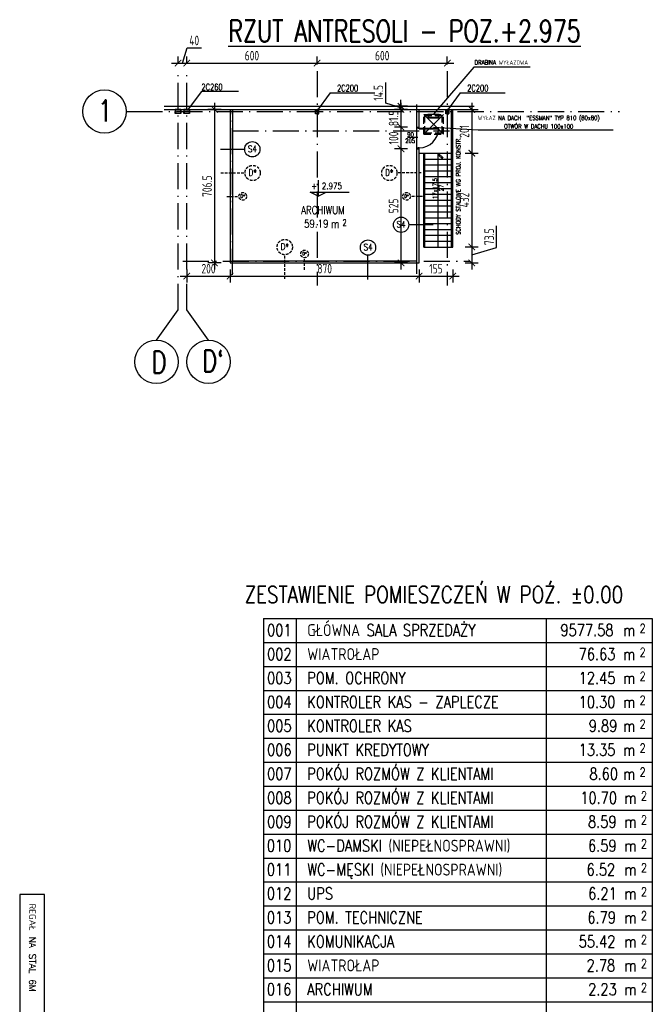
# Model space of a CAD drawing. Extents: x 153948 to 285449, y -89387 to -60195.
# Tile 90 of 101: x 263936 to 266850, y -77018 to -72484. Entities that reach past the tile are written whole.
import ezdxf
from ezdxf.enums import TextEntityAlignment as Align

# ---------------------------------------------------------------- set-up
doc = ezdxf.new("R2010")
doc.units = 0
doc.header["$LTSCALE"] = 100
doc.header["$MEASUREMENT"] = 0
doc.header["$PDMODE"] = 1
for name, pattern in [('ACAD_ISO10W100', [18.5, 12, -3, 0.5, -3]), ('DASHED2', [0.375, 0.25, -0.125]), ('HIDDEN2', [4.7625, 3.175, -1.5875])]:
    doc.linetypes.add(name, pattern=pattern)
doc.layers.get('0').update_dxf_attribs({"linetype": 'CONTINUOUS'})
doc.layers.get('DEFPOINTS').update_dxf_attribs({"linetype": 'CONTINUOUS'})
for name, color, linetype in [('1', 2, 'CONTINUOUS'), ('A-BUD-OP', 3, 'CONTINUOUS'), ('ALUMINIUM', 5, 'CONTINUOUS'), ('DRZWI', 5, 'CONTINUOUS'), ('K-STA', 2, 'CONTINUOUS'), ('OGRODZENIE', 2, 'FENCELINE1'), ('OPIS-POM', 2, 'CONTINUOUS'), ('OSIE', 8, 'ACAD_ISO10W100'), ('PANELE', 3, 'CONTINUOUS'), ('R-----OP', 2, 'CONTINUOUS'), ('R450', 1, 'CONTINUOUS'), ('SCHODY', 2, 'CONTINUOUS'), ('SCIANY-GK', 11, 'CONTINUOUS'), ('TEXT', 11, 'CONTINUOUS'), ('TEXT1', 2, 'CONTINUOUS'), ('WIDOK', 11, 'CONTINUOUS'), ('WYBURZENIA', 9, 'DASHED2'), ('WYBURZENIA50', 9, 'DASHED2'), ('WYMIARY', 1, 'CONTINUOUS')]:
    doc.layers.add(name, color=color, linetype=linetype)
doc.styles.add('DYBY-NORMALNY-0-8-N', font='ROMANS.SHX', dxfattribs={"width": 0.8})
doc.styles.get("Standard").update_dxf_attribs({"font": 'txt.shx'})
doc.styles.add('STYLE2', font='isocp.shx', dxfattribs={"width": 0.8})
doc.styles.add('TXT3', font='SIMPLEX.SHX', dxfattribs={"width": 0.75, "height": 40})
doc.linetypes.add('FENCELINE1', pattern='A,0.25,-0.1,[133,ltypeshp.shx,S=0.1,R=0,X=-0.1,Y=0],-0.1,1', length=1.45)
doc.dimstyles.new('KRESKI_100', dxfattribs={"dimscale": 20, "dimtxt": 2.2, "dimasz": 1.5, "dimexe": 1.5, "dimexo": 1.5, "dimgap": 0.6, "dimtad": 1, "dimdec": 1, "dimrnd": 0.5, "dimdsep": 46, "dimtxsty": 'STYLE2', "dimblk1": 'ARCHTICK', "dimblk2": 'ARCHTICK', "dimsah": 1, "dimcen": 2.5, "dimdle": 1.5, "dimclrd": 10, "dimclre": 10, "dimclrt": 15, "dimadec": 0, "dimazin": 0, "dimtfac": 1, "dimtdec": 1, "dimtmove": 1, "dimatfit": 3, "dimldrblk": 'ARCHTICK', "dimfxl": 1.5, "dimfxlon": 1, "dimtolj": 1, "dimtzin": 0, "dimarcsym": 0})

# ---------------------------------------------------------------- blocks, each defined once
blk = doc.blocks.new('D100')
at = {"layer": 'ALUMINIUM'}
for p, q in [((0, 0), (0, -6)), ((0, 0), (5, 0)), ((5, -6), (5, 0)), ((95, 0), (100, 0)), ((95, 0), (95, -6)), ((100, 0), (100, -6)), ((0, -6), (5, -6)), ((93, -6), (93, -95.9)), ((95, -6), (93, -6)), ((95, -6), (95, -96)), ((95, -6), (100, -6))]:
    blk.add_line(p, q, dxfattribs=at)
blk.add_arc((95, -6), 90, 180, 270, dxfattribs=at)
blk = doc.blocks.new('SC260X2')
at = {"layer": '1'}
for points in [[(-13, 9), (-13, 0), (-12.4, 0), (-12.1, 7, -0.401015), (-11.1, 7.9), (11.1, 7.9, -0.401015), (12.1, 7), (12.4, 0), (13, 0), (13, 9)], [(-13, -9), (-13, 0), (-12.4, 0), (-12.1, -7, 0.401015), (-11.1, -7.9), (11.1, -7.9, 0.401015), (12.1, -7), (12.4, 0), (13, 0), (13, -9)]]:
    blk.add_lwpolyline(points, format="xyb", close=True, dxfattribs=at)
blk = doc.blocks.new('SC200X2')
at = {"layer": '1'}
for points in [[(-10, 7.5), (-10, 0), (-9.7, 0, 0.391021), (-9.1, 0.6), (-8.7, 5.6, -0.391021), (-7.6, 6.6), (7.6, 6.6, -0.391021), (8.7, 5.6), (9.1, 0.6, 0.391021), (9.7, 0), (10, 0), (10, 7.5)], [(-10, -7.5), (-10, 0), (-9.7, 0, -0.391021), (-9.1, -0.6), (-8.7, -5.6, 0.391021), (-7.6, -6.6), (7.6, -6.6, 0.391021), (8.7, -5.6), (9.1, -0.6, -0.391021), (9.7, 0), (10, 0), (10, -7.5)]]:
    blk.add_lwpolyline(points, format="xyb", close=True, dxfattribs=at)
blk = doc.blocks.new('_ARCHTICK')
at = {"color": 0, "linetype": 'ByBlock', "const_width": 0.15}
blk.add_lwpolyline([(-0.5, -0.5), (0.5, 0.5)], dxfattribs=at)
blk = doc.blocks.new('*D365')
at = {"layer": 'DEFPOINTS', "color": 0, "ltscale": 0.1, "transparency": 16777216}
for p in [(264665.4, -72712.6), (264705.4, -72683.6), (264705.4, -72712.6)]:
    blk.add_point(p, dxfattribs=at)
at = {"layer": 'WYMIARY', "color": 10, "lineweight": -2, "ltscale": 0.1, "transparency": 16777216}
for p, q in [((264685.4, -72683.6), (264706.4, -72613.6)), ((264706.4, -72613.6), (264772.7, -72613.6)), ((264665.4, -72683.6), (264665.4, -72653.6)), ((264705.4, -72683.6), (264705.4, -72653.6)), ((264635.4, -72683.6), (264735.4, -72683.6))]:
    blk.add_line(p, q, dxfattribs=at)
at = {"layer": 'WYMIARY', "color": 10, "lineweight": -2, "ltscale": 0.1, "transparency": 16777216, "xscale": 30, "yscale": 30, "zscale": 30, "rotation": 180}
blk.add_blockref('_ARCHTICK', (264665.4, -72683.6), dxfattribs=at)
at = {"layer": 'WYMIARY', "color": 10, "lineweight": -2, "ltscale": 0.1, "transparency": 16777216, "xscale": 30, "yscale": 30, "zscale": 30}
blk.add_blockref('_ARCHTICK', (264705.4, -72683.6), dxfattribs=at)
at = {"layer": 'WYMIARY', "color": 15, "ltscale": 0.1, "transparency": 16777216, "insert": (264739.6, -72579.6), "char_height": 44, "attachment_point": 5, "style": 'STYLE2'}
blk.add_mtext('\\A1;40', dxfattribs=at)
blk = doc.blocks.new('*D366')
at = {"layer": 'DEFPOINTS', "color": 0, "ltscale": 0.1, "transparency": 16777216}
for p in [(264705.4, -72712.6), (265305.4, -72683.6), (265305.4, -72720.2)]:
    blk.add_point(p, dxfattribs=at)
at = {"layer": 'WYMIARY', "color": 10, "lineweight": -2, "ltscale": 0.1, "transparency": 16777216}
for p, q in [((264705.4, -72683.6), (264705.4, -72653.6)), ((265305.4, -72690.2), (265305.4, -72653.6)), ((264675.4, -72683.6), (265335.4, -72683.6))]:
    blk.add_line(p, q, dxfattribs=at)
at = {"layer": 'WYMIARY', "color": 10, "lineweight": -2, "ltscale": 0.1, "transparency": 16777216, "xscale": 30, "yscale": 30, "zscale": 30, "rotation": 180}
blk.add_blockref('_ARCHTICK', (264705.4, -72683.6), dxfattribs=at)
at = {"layer": 'WYMIARY', "color": 10, "lineweight": -2, "ltscale": 0.1, "transparency": 16777216, "xscale": 30, "yscale": 30, "zscale": 30}
blk.add_blockref('_ARCHTICK', (265305.4, -72683.6), dxfattribs=at)
at = {"layer": 'WYMIARY', "color": 15, "ltscale": 0.1, "transparency": 16777216, "insert": (265005.4, -72649.6), "char_height": 44, "attachment_point": 5, "style": 'STYLE2'}
blk.add_mtext('\\A1;600', dxfattribs=at)
blk = doc.blocks.new('*D367')
at = {"layer": 'DEFPOINTS', "color": 0, "ltscale": 0.1, "transparency": 16777216}
for p in [(265305.4, -72720.2), (265905.4, -72683.6), (265905.4, -72720.2)]:
    blk.add_point(p, dxfattribs=at)
at = {"layer": 'WYMIARY', "color": 10, "lineweight": -2, "ltscale": 0.1, "transparency": 16777216}
for p, q in [((265305.4, -72690.2), (265305.4, -72653.6)), ((265905.4, -72690.2), (265905.4, -72653.6)), ((265275.4, -72683.6), (265935.4, -72683.6))]:
    blk.add_line(p, q, dxfattribs=at)
at = {"layer": 'WYMIARY', "color": 10, "lineweight": -2, "ltscale": 0.1, "transparency": 16777216, "xscale": 30, "yscale": 30, "zscale": 30, "rotation": 180}
blk.add_blockref('_ARCHTICK', (265305.4, -72683.6), dxfattribs=at)
at = {"layer": 'WYMIARY', "color": 10, "lineweight": -2, "ltscale": 0.1, "transparency": 16777216, "xscale": 30, "yscale": 30, "zscale": 30}
blk.add_blockref('_ARCHTICK', (265905.4, -72683.6), dxfattribs=at)
at = {"layer": 'WYMIARY', "color": 15, "ltscale": 0.1, "transparency": 16777216, "insert": (265605.4, -72649.6), "char_height": 44, "attachment_point": 5, "style": 'STYLE2'}
blk.add_mtext('\\A1;600', dxfattribs=at)
blk = doc.blocks.new('*D368')
at = {"layer": 'DEFPOINTS', "color": 0, "ltscale": 0.1, "transparency": 16777216}
for p in [(265691.9, -72897.2), (265765.4, -72882.7), (265765.4, -72897.2)]:
    blk.add_point(p, dxfattribs=at)
at = {"layer": 'WYMIARY', "color": 10, "lineweight": -2, "ltscale": 0.1, "transparency": 16777216}
for p, q in [((265621.9, -72868.9), (265621.9, -72773.1)), ((265691.9, -72882.7), (265691.9, -72852.7)), ((265691.9, -72889.9), (265621.9, -72868.9)), ((265721.9, -72882.7), (265661.9, -72882.7)), ((265721.9, -72897.2), (265661.9, -72897.2)), ((265691.9, -72882.7), (265691.9, -72897.2)), ((265691.9, -72882.7), (265691.9, -72897.2)), ((265691.9, -72897.2), (265691.9, -72927.2))]:
    blk.add_line(p, q, dxfattribs=at)
at = {"layer": 'WYMIARY', "color": 10, "lineweight": -2, "ltscale": 0.1, "transparency": 16777216, "xscale": 30, "yscale": 30, "zscale": 30}
for p, rotation in [((265691.9, -72882.7), 270), ((265691.9, -72897.2), 90)]:
    blk.add_blockref('_ARCHTICK', p, dxfattribs=dict(at, rotation=rotation))
at = {"layer": 'WYMIARY', "color": 15, "ltscale": 0.1, "transparency": 16777216, "insert": (265587.9, -72821), "char_height": 44, "attachment_point": 5, "rotation": 90, "style": 'STYLE2'}
blk.add_mtext('\\A1;14.5', dxfattribs=at)
blk = doc.blocks.new('*D369')
at = {"layer": 'DEFPOINTS', "color": 0, "ltscale": 0.1, "transparency": 16777216}
for p in [(265765.4, -72897.2), (265691.9, -72978.6), (265765.4, -72978.6)]:
    blk.add_point(p, dxfattribs=at)
at = {"layer": 'WYMIARY', "color": 10, "lineweight": -2, "ltscale": 0.1, "transparency": 16777216}
for p, q in [((265721.9, -72897.2), (265661.9, -72897.2)), ((265691.9, -72867.2), (265691.9, -73008.6)), ((265721.9, -72978.6), (265661.9, -72978.6))]:
    blk.add_line(p, q, dxfattribs=at)
at = {"layer": 'WYMIARY', "color": 10, "lineweight": -2, "ltscale": 0.1, "transparency": 16777216, "xscale": 30, "yscale": 30, "zscale": 30}
for p, rotation in [((265691.9, -72897.2), 90), ((265691.9, -72978.6), 270)]:
    blk.add_blockref('_ARCHTICK', p, dxfattribs=dict(at, rotation=rotation))
at = {"layer": 'WYMIARY', "color": 15, "ltscale": 0.1, "transparency": 16777216, "insert": (265657.9, -72937.9), "char_height": 44, "attachment_point": 5, "rotation": 90, "style": 'STYLE2'}
blk.add_mtext('\\A1;81.5', dxfattribs=at)
blk = doc.blocks.new('*D370')
at = {"layer": 'DEFPOINTS', "color": 0, "ltscale": 0.1, "transparency": 16777216}
for p in [(265765.4, -72978.6), (265691.9, -73078.6), (265765.4, -73078.6)]:
    blk.add_point(p, dxfattribs=at)
at = {"layer": 'WYMIARY', "color": 10, "lineweight": -2, "ltscale": 0.1, "transparency": 16777216}
for p, q in [((265721.9, -72978.6), (265661.9, -72978.6)), ((265691.9, -72948.6), (265691.9, -73108.6)), ((265721.9, -73078.6), (265661.9, -73078.6))]:
    blk.add_line(p, q, dxfattribs=at)
at = {"layer": 'WYMIARY', "color": 10, "lineweight": -2, "ltscale": 0.1, "transparency": 16777216, "xscale": 30, "yscale": 30, "zscale": 30}
for p, rotation in [((265691.9, -72978.6), 90), ((265691.9, -73078.6), 270)]:
    blk.add_blockref('_ARCHTICK', p, dxfattribs=dict(at, rotation=rotation))
at = {"layer": 'WYMIARY', "color": 15, "ltscale": 0.1, "transparency": 16777216, "insert": (265657.9, -73028.6), "char_height": 44, "attachment_point": 5, "rotation": 90, "style": 'STYLE2'}
blk.add_mtext('\\A1;100', dxfattribs=at)
blk = doc.blocks.new('*D371')
at = {"layer": 'DEFPOINTS', "color": 0, "ltscale": 0.1, "transparency": 16777216}
for p in [(265765.4, -73078.6), (265691.9, -73603.7), (265775.4, -73603.7)]:
    blk.add_point(p, dxfattribs=at)
at = {"layer": 'WYMIARY', "color": 10, "lineweight": -2, "ltscale": 0.1, "transparency": 16777216}
for p, q in [((265721.9, -73078.6), (265661.9, -73078.6)), ((265691.9, -73048.6), (265691.9, -73633.7)), ((265721.9, -73603.7), (265661.9, -73603.7))]:
    blk.add_line(p, q, dxfattribs=at)
at = {"layer": 'WYMIARY', "color": 10, "lineweight": -2, "ltscale": 0.1, "transparency": 16777216, "xscale": 30, "yscale": 30, "zscale": 30}
for p, rotation in [((265691.9, -73078.6), 90), ((265691.9, -73603.7), 270)]:
    blk.add_blockref('_ARCHTICK', p, dxfattribs=dict(at, rotation=rotation))
at = {"layer": 'WYMIARY', "color": 15, "ltscale": 0.1, "transparency": 16777216, "insert": (265657.9, -73341.1), "char_height": 44, "attachment_point": 5, "rotation": 90, "style": 'STYLE2'}
blk.add_mtext('\\A1;525', dxfattribs=at)
blk = doc.blocks.new('*D372')
at = {"layer": 'DEFPOINTS', "color": 0, "ltscale": 0.1, "transparency": 16777216}
for p in [(264705.4, -73596.2), (264905.4, -73603.7), (264905.4, -73664.3)]:
    blk.add_point(p, dxfattribs=at)
at = {"layer": 'WYMIARY', "color": 10, "lineweight": -2, "ltscale": 0.1, "transparency": 16777216}
for p, q in [((264675.4, -73664.3), (264935.4, -73664.3)), ((264705.4, -73634.3), (264705.4, -73694.3)), ((264905.4, -73634.3), (264905.4, -73694.3))]:
    blk.add_line(p, q, dxfattribs=at)
at = {"layer": 'WYMIARY', "color": 10, "lineweight": -2, "ltscale": 0.1, "transparency": 16777216, "xscale": 30, "yscale": 30, "zscale": 30, "rotation": 180}
blk.add_blockref('_ARCHTICK', (264705.4, -73664.3), dxfattribs=at)
at = {"layer": 'WYMIARY', "color": 10, "lineweight": -2, "ltscale": 0.1, "transparency": 16777216, "xscale": 30, "yscale": 30, "zscale": 30}
blk.add_blockref('_ARCHTICK', (264905.4, -73664.3), dxfattribs=at)
at = {"layer": 'WYMIARY', "color": 15, "ltscale": 0.1, "transparency": 16777216, "insert": (264805.4, -73630.3), "char_height": 44, "attachment_point": 5, "style": 'STYLE2'}
blk.add_mtext('\\A1;200', dxfattribs=at)
blk = doc.blocks.new('*D373')
at = {"layer": 'DEFPOINTS', "color": 0, "ltscale": 0.1, "transparency": 16777216}
for p in [(264905.4, -73603.7), (265775.4, -73603.7), (265775.4, -73664.3)]:
    blk.add_point(p, dxfattribs=at)
at = {"layer": 'WYMIARY', "color": 10, "lineweight": -2, "ltscale": 0.1, "transparency": 16777216}
for p, q in [((264875.4, -73664.3), (265805.4, -73664.3)), ((264905.4, -73634.3), (264905.4, -73694.3)), ((265775.4, -73634.3), (265775.4, -73694.3))]:
    blk.add_line(p, q, dxfattribs=at)
at = {"layer": 'WYMIARY', "color": 10, "lineweight": -2, "ltscale": 0.1, "transparency": 16777216, "xscale": 30, "yscale": 30, "zscale": 30, "rotation": 180}
blk.add_blockref('_ARCHTICK', (264905.4, -73664.3), dxfattribs=at)
at = {"layer": 'WYMIARY', "color": 10, "lineweight": -2, "ltscale": 0.1, "transparency": 16777216, "xscale": 30, "yscale": 30, "zscale": 30}
blk.add_blockref('_ARCHTICK', (265775.4, -73664.3), dxfattribs=at)
at = {"layer": 'WYMIARY', "color": 15, "ltscale": 0.1, "transparency": 16777216, "insert": (265340.4, -73630.3), "char_height": 44, "attachment_point": 5, "style": 'STYLE2'}
blk.add_mtext('\\A1;870', dxfattribs=at)
blk = doc.blocks.new('*D374')
at = {"layer": 'DEFPOINTS', "color": 0, "ltscale": 0.1, "transparency": 16777216}
for p in [(265930.4, -73530.6), (265775.4, -73603.7), (265930.4, -73664.3)]:
    blk.add_point(p, dxfattribs=at)
at = {"layer": 'WYMIARY', "color": 10, "lineweight": -2, "ltscale": 0.1, "transparency": 16777216}
for p, q in [((265745.4, -73664.3), (265960.4, -73664.3)), ((265775.4, -73634.3), (265775.4, -73694.3)), ((265930.4, -73634.3), (265930.4, -73694.3))]:
    blk.add_line(p, q, dxfattribs=at)
at = {"layer": 'WYMIARY', "color": 10, "lineweight": -2, "ltscale": 0.1, "transparency": 16777216, "xscale": 30, "yscale": 30, "zscale": 30, "rotation": 180}
blk.add_blockref('_ARCHTICK', (265775.4, -73664.3), dxfattribs=at)
at = {"layer": 'WYMIARY', "color": 10, "lineweight": -2, "ltscale": 0.1, "transparency": 16777216, "xscale": 30, "yscale": 30, "zscale": 30}
blk.add_blockref('_ARCHTICK', (265930.4, -73664.3), dxfattribs=at)
at = {"layer": 'WYMIARY', "color": 15, "ltscale": 0.1, "transparency": 16777216, "insert": (265852.9, -73630.3), "char_height": 44, "attachment_point": 5, "style": 'STYLE2'}
blk.add_mtext('\\A1;155', dxfattribs=at)
blk = doc.blocks.new('*D375')
at = {"layer": 'DEFPOINTS', "color": 0, "ltscale": 0.1, "transparency": 16777216}
for p in [(265930.4, -73098.2), (265930.4, -73530.2), (266018.2, -73530.2)]:
    blk.add_point(p, dxfattribs=at)
at = {"layer": 'WYMIARY', "color": 10, "lineweight": -2, "ltscale": 0.1, "transparency": 16777216}
for p, q in [((266018.2, -73068.2), (266018.2, -73560.2)), ((265988.2, -73098.2), (266048.2, -73098.2)), ((265988.2, -73530.2), (266048.2, -73530.2))]:
    blk.add_line(p, q, dxfattribs=at)
at = {"layer": 'WYMIARY', "color": 10, "lineweight": -2, "ltscale": 0.1, "transparency": 16777216, "xscale": 30, "yscale": 30, "zscale": 30}
for p, rotation in [((266018.2, -73098.2), 90), ((266018.2, -73530.2), 270)]:
    blk.add_blockref('_ARCHTICK', p, dxfattribs=dict(at, rotation=rotation))
at = {"layer": 'WYMIARY', "color": 15, "ltscale": 0.1, "transparency": 16777216, "insert": (265984.1, -73314.2), "char_height": 44, "attachment_point": 5, "rotation": 90, "style": 'STYLE2'}
blk.add_mtext('\\A1;432', dxfattribs=at)
blk = doc.blocks.new('*D376')
at = {"layer": 'DEFPOINTS', "color": 0, "ltscale": 0.1, "transparency": 16777216}
for p in [(265930.4, -72897.2), (265930.4, -73098.2), (266018.2, -73098.2)]:
    blk.add_point(p, dxfattribs=at)
at = {"layer": 'WYMIARY', "color": 10, "lineweight": -2, "ltscale": 0.1, "transparency": 16777216}
for p, q in [((265988.2, -72897.2), (266048.2, -72897.2)), ((266018.2, -72867.2), (266018.2, -73128.2)), ((265988.2, -73098.2), (266048.2, -73098.2))]:
    blk.add_line(p, q, dxfattribs=at)
at = {"layer": 'WYMIARY', "color": 10, "lineweight": -2, "ltscale": 0.1, "transparency": 16777216, "xscale": 30, "yscale": 30, "zscale": 30}
for p, rotation in [((266018.2, -72897.2), 90), ((266018.2, -73098.2), 270)]:
    blk.add_blockref('_ARCHTICK', p, dxfattribs=dict(at, rotation=rotation))
at = {"layer": 'WYMIARY', "color": 15, "ltscale": 0.1, "transparency": 16777216, "insert": (265984.1, -72997.7), "char_height": 44, "attachment_point": 5, "rotation": 90, "style": 'STYLE2'}
blk.add_mtext('\\A1;201', dxfattribs=at)
blk = doc.blocks.new('*D377')
at = {"layer": 'DEFPOINTS', "color": 0, "ltscale": 0.1, "transparency": 16777216}
for p in [(265930.4, -73530.2), (265775.4, -73603.7), (266018.2, -73603.7)]:
    blk.add_point(p, dxfattribs=at)
at = {"layer": 'WYMIARY', "color": 10, "lineweight": -2, "ltscale": 0.1, "transparency": 16777216}
for p, q in [((266132.2, -73532.7), (266132.2, -73433.3)), ((265988.2, -73530.2), (266048.2, -73530.2)), ((266018.2, -73500.2), (266018.2, -73633.7)), ((266018.2, -73566.9), (266132.2, -73532.7)), ((265988.2, -73603.7), (266048.2, -73603.7))]:
    blk.add_line(p, q, dxfattribs=at)
at = {"layer": 'WYMIARY', "color": 10, "lineweight": -2, "ltscale": 0.1, "transparency": 16777216, "xscale": 30, "yscale": 30, "zscale": 30}
for p, rotation in [((266018.2, -73530.2), 90), ((266018.2, -73603.7), 270)]:
    blk.add_blockref('_ARCHTICK', p, dxfattribs=dict(at, rotation=rotation))
at = {"layer": 'WYMIARY', "color": 15, "ltscale": 0.1, "transparency": 16777216, "insert": (266098.2, -73483), "char_height": 44, "attachment_point": 5, "rotation": 90, "style": 'STYLE2'}
blk.add_mtext('\\A1;73.5', dxfattribs=at)
blk = doc.blocks.new('*D378')
at = {"layer": 'DEFPOINTS', "color": 0, "ltscale": 0.1, "transparency": 16777216}
for p in [(264905.4, -72897.2), (264833, -73603.7), (264905.4, -73603.7)]:
    blk.add_point(p, dxfattribs=at)
at = {"layer": 'WYMIARY', "color": 10, "lineweight": -2, "ltscale": 0.1, "transparency": 16777216}
for p, q in [((264863, -72897.2), (264803, -72897.2)), ((264833, -72867.2), (264833, -73633.7)), ((264863, -73603.7), (264803, -73603.7))]:
    blk.add_line(p, q, dxfattribs=at)
at = {"layer": 'WYMIARY', "color": 10, "lineweight": -2, "ltscale": 0.1, "transparency": 16777216, "xscale": 30, "yscale": 30, "zscale": 30}
for p, rotation in [((264833, -72897.2), 90), ((264833, -73603.7), 270)]:
    blk.add_blockref('_ARCHTICK', p, dxfattribs=dict(at, rotation=rotation))
at = {"layer": 'WYMIARY', "color": 15, "ltscale": 0.1, "transparency": 16777216, "insert": (264799, -73250.4), "char_height": 44, "attachment_point": 5, "rotation": 90, "style": 'STYLE2'}
blk.add_mtext('\\A1;706.5', dxfattribs=at)

msp = doc.modelspace()

# ---------------------------------------------------------------- linework, layer by layer
at = {"layer": 'A-BUD-OP'}
for p, q in [((265310.47, -73222.68), (265310.47, -73296.74)), ((265310.47, -73296.74), (265273.42, -73277.42)), ((265273.42, -73277.42), (265453.79, -73277.42)), ((265310.47, -73296.74), (265347.52, -73277.42))]:
    msp.add_line(p, q, dxfattribs=at)
at = {"layer": 'K-STA'}
for p, q in [((265816.28, -72918.65), (265816.28, -72935.61)), ((265816.28, -72918.65), (265867.21, -72918.65)), ((265816.28, -72935.61), (265867.21, -72935.61)), ((265819.28, -72918.65), (265819.28, -72932.61)), ((265819.28, -72932.61), (265864.21, -72932.61)), ((265864.21, -72932.61), (265864.21, -72918.65)), ((265867.21, -72935.61), (265867.21, -72918.65))]:
    msp.add_line(p, q, dxfattribs=at)
at = {"layer": 'OGRODZENIE', "ltscale": 0.5}
for p, q in [((264915.44, -72897.16), (264915.44, -73593.66)), ((265765.44, -72978.55), (265765.44, -72897.16)), ((265765.44, -73593.66), (265765.44, -73078.6)), ((264915.44, -73593.66), (265765.44, -73593.66))]:
    msp.add_line(p, q, dxfattribs=at)
at = {"layer": 'OPIS-POM'}
for p, q in [((265058.79, -75241.2), (265058.79, -75351.46)), ((265058.79, -75241.2), (266849.66, -75241.2)), ((265208.5, -75241.2), (265208.5, -75351.46)), ((266361.04, -75241.2), (266361.04, -75351.46)), ((266849.66, -75241.2), (266849.66, -75351.46)), ((266849.66, -75241.2), (266849.66, -75351.46)), ((265058.79, -75351.46), (265058.79, -75461.73)), ((265058.79, -75351.46), (266849.66, -75351.46)), ((265058.79, -75351.46), (266849.66, -75351.46)), ((265208.5, -75351.46), (265208.5, -75461.73)), ((266361.04, -75351.46), (266361.04, -75461.73)), ((266849.66, -75351.46), (266849.66, -75461.73)), ((266849.66, -75351.46), (266849.66, -75461.73)), ((265058.79, -75461.73), (265058.79, -75572)), ((265058.79, -75461.73), (266849.66, -75461.73)), ((265058.79, -75461.73), (266849.66, -75461.73)), ((265058.79, -75461.73), (266849.66, -75461.73)), ((265208.5, -75461.73), (265208.5, -75572)), ((266361.04, -75461.73), (266361.04, -75572)), ((266849.66, -75461.73), (266849.66, -75572)), ((266849.66, -75461.73), (266849.66, -75572)), ((265058.79, -75572), (265058.79, -75682.26)), ((265058.79, -75572), (266849.66, -75572)), ((265058.79, -75572), (266849.66, -75572)), ((265208.5, -75572), (265208.5, -75682.26)), ((266361.04, -75572), (266361.04, -75682.26)), ((266849.66, -75572), (266849.66, -75682.26)), ((266849.66, -75572), (266849.66, -75682.26)), ((265058.79, -75682.26), (265058.79, -75792.53)), ((265058.79, -75682.26), (266849.66, -75682.26)), ((265058.79, -75682.26), (266849.66, -75682.26)), ((265208.5, -75682.26), (265208.5, -75792.53)), ((266361.04, -75682.26), (266361.04, -75792.53)), ((266849.66, -75682.26), (266849.66, -75792.53)), ((266849.66, -75682.26), (266849.66, -75792.53)), ((265058.79, -75792.53), (265058.79, -75902.79)), ((265058.79, -75792.53), (266849.66, -75792.53)), ((265058.79, -75792.53), (266849.66, -75792.53)), ((265208.5, -75792.53), (265208.5, -75902.79)), ((266361.04, -75792.53), (266361.04, -75902.79)), ((266849.66, -75792.53), (266849.66, -75902.79)), ((266849.66, -75792.53), (266849.66, -75902.79)), ((265058.79, -75902.79), (265058.79, -76013.06)), ((265058.79, -75902.79), (266849.66, -75902.79)), ((265058.79, -75902.79), (266849.66, -75902.79)), ((265208.5, -75902.79), (265208.5, -76013.06)), ((266361.04, -75902.79), (266361.04, -76013.06)), ((266849.66, -75902.79), (266849.66, -76013.06)), ((266849.66, -75902.79), (266849.66, -76013.06)), ((266849.66, -75902.79), (266849.66, -76013.06)), ((266849.66, -75902.79), (266849.66, -76013.06)), ((265058.79, -76013.06), (265058.79, -76123.32)), ((265058.79, -76013.06), (265058.79, -76123.32)), ((265058.79, -76013.06), (266849.66, -76013.06)), ((265058.79, -76013.06), (266849.66, -76013.06)), ((265208.5, -76013.06), (265208.5, -76123.32)), ((266361.04, -76013.06), (266361.04, -76123.32)), ((266849.66, -76013.06), (266849.66, -76123.32)), ((266849.66, -76013.06), (266849.66, -76123.32)), ((266849.66, -76013.06), (266849.66, -76123.32)), ((266849.66, -76013.06), (266849.66, -76123.32)), ((265058.79, -76123.32), (265058.79, -76233.59)), ((265058.79, -76123.32), (265058.79, -76233.59)), ((265058.79, -76123.32), (266849.66, -76123.32)), ((265058.79, -76123.32), (266849.66, -76123.32)), ((265208.5, -76123.32), (265208.5, -76233.59)), ((266361.04, -76123.32), (266361.04, -76233.59)), ((266849.66, -76123.32), (266849.66, -76233.59)), ((266849.66, -76123.32), (266849.66, -76233.59)), ((266849.66, -76123.32), (266849.66, -76233.59)), ((266849.66, -76123.32), (266849.66, -76233.59)), ((265058.79, -76233.59), (265058.79, -76343.86)), ((265058.79, -76233.59), (265058.79, -76343.86)), ((265058.79, -76233.59), (266849.66, -76233.59)), ((265058.79, -76233.59), (266849.66, -76233.59)), ((265208.5, -76233.59), (265208.5, -76343.86)), ((266361.04, -76233.59), (266361.04, -76343.86)), ((266849.66, -76233.59), (266849.66, -76343.86)), ((266849.66, -76233.59), (266849.66, -76343.86)), ((266849.66, -76233.59), (266849.66, -76343.86)), ((266849.66, -76233.59), (266849.66, -76343.86)), ((265058.79, -76343.86), (265058.79, -76454.12)), ((265058.79, -76343.86), (265058.79, -76454.12)), ((265058.79, -76343.86), (266849.66, -76343.86)), ((265058.79, -76343.86), (266849.66, -76343.86)), ((265208.5, -76343.86), (265208.5, -76454.12)), ((266361.04, -76343.86), (266361.04, -76454.12)), ((266849.66, -76343.86), (266849.66, -76454.12)), ((266849.66, -76343.86), (266849.66, -76454.12)), ((266849.66, -76343.86), (266849.66, -76454.12)), ((266849.66, -76343.86), (266849.66, -76454.12)), ((265058.79, -76454.12), (265058.79, -76564.39)), ((265058.79, -76454.12), (265058.79, -76564.39)), ((265058.79, -76454.12), (266849.66, -76454.12)), ((265058.79, -76454.12), (266849.66, -76454.12)), ((265208.5, -76454.12), (265208.5, -76564.39)), ((266361.04, -76454.12), (266361.04, -76564.39)), ((266849.66, -76454.12), (266849.66, -76564.39)), ((266849.66, -76454.12), (266849.66, -76564.39)), ((265058.79, -76564.39), (265058.79, -76674.65)), ((265058.79, -76564.39), (265058.79, -76784.92)), ((265058.79, -76564.39), (266849.66, -76564.39)), ((265058.79, -76564.39), (266849.66, -76564.39)), ((265058.79, -76564.39), (266849.66, -76564.39)), ((265058.79, -76564.39), (266849.66, -76564.39)), ((265208.5, -76564.39), (265208.5, -76784.92)), ((266361.04, -76564.39), (266361.04, -76784.92)), ((266849.66, -76564.39), (266849.66, -76784.92)), ((266849.66, -76564.39), (266849.66, -76674.65)), ((266849.66, -76564.39), (266849.66, -76674.65)), ((266849.66, -76564.39), (266849.66, -76674.65)), ((265058.79, -76674.65), (266849.66, -76674.65)), ((265058.79, -76674.65), (266849.66, -76674.65)), ((265058.79, -76784.92), (265058.79, -76895.18)), ((265058.79, -76784.92), (265058.79, -76895.18)), ((265058.79, -76784.92), (266849.66, -76784.92)), ((265058.79, -76784.92), (266849.66, -76784.92)), ((265058.79, -76784.92), (266849.66, -76784.92)), ((265208.5, -76784.92), (265208.5, -76895.18)), ((266361.04, -76784.92), (266361.04, -76895.18)), ((266849.66, -76784.92), (266849.66, -76895.18)), ((266849.66, -76784.92), (266849.66, -76895.18)), ((265058.79, -76895.18), (265058.79, -77005.45)), ((265058.79, -76895.18), (265058.79, -77115.72)), ((265058.79, -76895.18), (266849.66, -76895.18)), ((265058.79, -76895.18), (266849.66, -76895.18)), ((265058.79, -76895.18), (266849.66, -76895.18)), ((265058.79, -76895.18), (266849.66, -76895.18)), ((265208.5, -76895.18), (265208.5, -77115.72)), ((266361.04, -76895.18), (266361.04, -77115.72)), ((266849.66, -76895.18), (266849.66, -77005.45)), ((266849.66, -76895.18), (266849.66, -77005.45)), ((266849.66, -76895.18), (266849.66, -77005.45)), ((266849.66, -76895.18), (266849.66, -77115.72)), ((265058.79, -77005.45), (266849.66, -77005.45)), ((265058.79, -77005.45), (266849.66, -77005.45))]:
    msp.add_line(p, q, dxfattribs=at)
at = {"layer": 'OSIE', "ltscale": 0.1}
for p, q in [((264665.44, -73819.31), (264665.44, -72712.55)), ((264705.44, -73819.31), (264705.44, -72712.55)), ((265305.44, -72720.24), (265305.44, -73707.05)), ((265905.44, -72720.24), (265905.44, -73707.05)), ((264915.44, -73658.63), (264915.44, -72897.34)), ((265765.44, -73653.63), (265765.44, -72873.63)), ((264472.95, -72906.6), (266698.07, -72906.6)), ((264916.03, -72996.16), (265914.96, -72996.16)), ((264686.75, -73596.16), (266009.45, -73596.16))]:
    msp.add_line(p, q, dxfattribs=at)
at = {"layer": 'OSIE'}
msp.add_line((264426.46, -72906.6), (264472.95, -72906.6), dxfattribs=at)
at = {"layer": 'PANELE', "ltscale": 0.5}
for p, q in [((264600.7, -72882.66), (266028.62, -72882.66)), ((264600.7, -72897.16), (266028.62, -72897.16))]:
    msp.add_line(p, q, dxfattribs=at)
at = {"layer": 'R-----OP', "ltscale": 0.1}
for p, q in [((266027.1, -72702.74), (265841.74, -72918.65)), ((266287.18, -72702.74), (266027.1, -72702.74)), ((266047.38, -72991.91), (265842.12, -72979.78)), ((266668.68, -72991.91), (266047.38, -72991.91))]:
    msp.add_line(p, q, dxfattribs=at)
at = {"layer": 'R-----OP'}
for p, q in [((264860.29, -73080.24), (264972.03, -73080.24)), ((265839.64, -73427.7), (265727.91, -73427.7)), ((265539.67, -73679.96), (265539.67, -73568.22))]:
    msp.add_line(p, q, dxfattribs=at)
msp.add_lwpolyline([(265769.35, -73025.85), (265722.51, -73025.76)], dxfattribs=at)
for centre in [(265007.21, -73080.63), (265692.73, -73428.09), (265540.06, -73533.04)]:
    msp.add_circle(centre, 35.19, dxfattribs=at)
at = {"layer": 'R450'}
msp.add_lwpolyline([(264050.67, -77067.71), (264050.67, -76511.71), (263935.67, -76511.71), (263935.67, -77067.71)], close=True, dxfattribs=at)
at = {"layer": 'SCHODY', "ltscale": 0.1}
for p, q in [((265925.44, -73530.6), (265925.44, -72897.16)), ((265930.44, -73530.6), (265930.44, -72897.16)), ((265775.44, -73098.6), (265930.44, -73098.6)), ((265797.44, -73530.6), (265797.44, -73098.6)), ((265797.44, -73125.6), (265930.44, -73125.6)), ((265802.44, -73530.6), (265802.44, -73098.6)), ((265863.94, -73530.6), (265863.94, -73098.6)), ((265797.44, -73152.6), (265930.44, -73152.6)), ((265797.44, -73179.6), (265930.44, -73179.6)), ((265797.44, -73206.6), (265930.44, -73206.6)), ((265797.44, -73233.6), (265930.44, -73233.6)), ((265797.44, -73260.6), (265930.44, -73260.6)), ((265797.44, -73287.6), (265930.44, -73287.6)), ((265797.44, -73314.6), (265930.44, -73314.6)), ((265797.44, -73341.6), (265930.44, -73341.6)), ((265797.44, -73368.6), (265930.44, -73368.6)), ((265797.44, -73395.6), (265930.44, -73395.6)), ((265797.44, -73422.6), (265930.44, -73422.6)), ((265797.44, -73449.6), (265930.44, -73449.6)), ((265797.44, -73476.6), (265930.44, -73476.6)), ((265797.44, -73503.6), (265930.44, -73503.6)), ((265797.44, -73530.6), (265930.44, -73530.6))]:
    msp.add_line(p, q, dxfattribs=at)
at = {"layer": 'SCHODY', "linetype": 'HIDDEN2', "ltscale": 0.1}
for p, q in [((265863.94, -73098.6), (265887.95, -73121.66)), ((265863.94, -73105.53), (265887.95, -73128.6))]:
    msp.add_line(p, q, dxfattribs=at)
at = {"layer": 'SCIANY-GK', "ltscale": 0.1}
for p, q in [((264905.44, -72897.16), (264905.44, -73603.66)), ((265775.44, -72978.55), (265775.44, -72897.16)), ((265765.44, -72978.55), (265775.44, -72978.55)), ((265765.44, -73078.6), (265775.44, -73078.6)), ((265775.44, -73603.66), (265775.44, -73078.6)), ((264905.44, -73603.66), (265775.44, -73603.66))]:
    msp.add_line(p, q, dxfattribs=at)
at = {"layer": 'TEXT'}
for p, q in [((264772.95, -72814.34), (264707.21, -72901.46)), ((264942.95, -72814.34), (264772.95, -72814.34)), ((265365.35, -72821.11), (265302.74, -72906.6)), ((265365.35, -72821.11), (265572.03, -72821.11)), ((265964.94, -72821.11), (265902.33, -72906.6)), ((265964.94, -72821.11), (266171.62, -72821.11))]:
    msp.add_line(p, q, dxfattribs=at)
at = {"layer": 'TEXT1'}
for p, q in [((264565.44, -73959.03), (264665.44, -73819.31)), ((264805.44, -73959.03), (264705.44, -73819.31))]:
    msp.add_line(p, q, dxfattribs=at)
for centre in [(264326.46, -72906.6), (264565.44, -74059.03), (264805.44, -74059.03)]:
    msp.add_circle(centre, 100, dxfattribs=at)
at = {"layer": 'WIDOK', "ltscale": 0.1}
for p, q in [((265797.12, -72920.53), (265887.12, -73010.53)), ((265797.12, -73010.53), (265887.12, -72920.53))]:
    msp.add_line(p, q, dxfattribs=at)
at = {"layer": 'WIDOK', "linetype": 'HIDDEN2', "ltscale": 0.1}
for p, q in [((265797.12, -73010.53), (265797.12, -72920.53)), ((265797.12, -72920.53), (265887.12, -72920.53)), ((265802.12, -73005.53), (265802.12, -72925.53)), ((265802.12, -72925.53), (265882.12, -72925.53)), ((265882.12, -73005.53), (265882.12, -72925.53)), ((265887.12, -73010.53), (265887.12, -72920.53)), ((265797.12, -73010.53), (265887.12, -73010.53)), ((265802.12, -73005.53), (265882.12, -73005.53))]:
    msp.add_line(p, q, dxfattribs=at)
at = {"layer": 'WYBURZENIA', "ltscale": 0.5}
for p, q in [((264861.68, -73189.2), (264973.42, -73189.2)), ((265785.29, -73189.2), (265673.56, -73189.2)), ((265156.29, -73677.81), (265156.29, -73566.07))]:
    msp.add_line(p, q, dxfattribs=at)
for centre in [(265008.6, -73189.59), (265638.38, -73189.59), (265156.68, -73530.89)]:
    msp.add_circle(centre, 35.19, dxfattribs=at)
at = {"layer": 'WYBURZENIA50', "ltscale": 0.5}
for p, q in [((264889.62, -73297.19), (264945.49, -73297.19)), ((265791.27, -73297.19), (265735.4, -73297.19)), ((265247.46, -73635.73), (265247.46, -73579.86))]:
    msp.add_line(p, q, dxfattribs=at)
for centre in [(264963.08, -73297.38), (265717.81, -73297.38), (265247.66, -73562.28)]:
    msp.add_circle(centre, 17.6, dxfattribs=at)

# ---------------------------------------------------------------- block references
at = {"layer": 'DRZWI', "ltscale": 0.12, "rotation": 90}
msp.add_blockref('D100', (265769.44, -73078.6), dxfattribs=at)
at = {"layer": 'K-STA', "ltscale": 0.5}
for p in [(264665.44, -72906.6), (264705.44, -72906.6)]:
    msp.add_blockref('SC260X2', p, dxfattribs=at)
at = {"layer": 'K-STA', "ltscale": 0.5, "rotation": 270}
for p in [(265305.44, -72907.6), (265905.44, -72907.6)]:
    msp.add_blockref('SC200X2', p, dxfattribs=at)

# ---------------------------------------------------------------- texts
msp.add_text('REGAŁ NA STAL 6M', height=30, rotation=270).set_placement((263979.64, -76553.34))
at = {"layer": 'A-BUD-OP', "style": 'DYBY-NORMALNY-0-8-N', "width": 0.8}
for s, p in [('+', (265279.25, -73264.67)), ('2.975', (265327.58, -73264.67))]:
    msp.add_text(s, height=30, dxfattribs=at).set_placement(p)
at = {"layer": 'A-BUD-OP', "insert": (264896.73, -72485.59), "char_height": 100, "attachment_point": 1, "style": 'TXT3'}
msp.add_mtext('\\LRZUT ANTRESOLI - POZ.+2.975', dxfattribs=at)
at = {"layer": 'OPIS-POM', "style": 'DYBY-NORMALNY-0-8-N', "width": 0.8}
for s, p in [('ARCHIWUM', (265332.22, -73360.43)), ('59.19', (265301.91, -73422.92))]:
    msp.add_text(s, height=36.562, dxfattribs=at).set_placement(p, align=Align.MIDDLE)
for s, height, p in [('m', 38.39, (265369.09, -73443.01)), ('2', 28.79, (265422.32, -73432.54)), ('ZESTAWIENIE POMIESZCZEŃ W POŹ. %%P0.00', 76.7812, (264972.46, -75169.46)), ('GŁÓWNA SALA SPRZEDAŻY', 54.8438, (265260.27, -75322.12)), ('001', 54.844, (265075.34, -75322.12)), ('9577.58', 54.844, (266426.48, -75322.12)), ('m', 54.84, (266714.86, -75322.12)), ('2', 41.13, (266790.9, -75307.16)), ('002', 54.844, (265075.34, -75432.38)), ('WIATROŁAP', 54.844, (265260.27, -75432.38)), ('76.63', 54.844, (266510.43, -75432.38)), ('m', 54.84, (266714.86, -75432.38)), ('2', 41.13, (266790.9, -75417.43)), ('2', 41.13, (266790.9, -75527.7)), ('003', 54.844, (265075.34, -75542.65)), ('POM. OCHRONY', 54.8438, (265260.27, -75542.65)), ('12.45', 54.844, (266510.43, -75542.65)), ('m', 54.84, (266714.86, -75542.65)), ('004', 54.844, (265075.34, -75652.91)), ('KONTROLER KAS - ZAPLECZE', 54.8438, (265260.27, -75652.91)), ('10.30', 54.844, (266510.43, -75652.91)), ('m', 54.84, (266714.86, -75652.91)), ('2', 41.13, (266790.9, -75637.96)), ('005', 54.844, (265075.34, -75763.18)), ('KONTROLER KAS', 54.8438, (265260.27, -75763.18)), ('9.89', 54.844, (266556.78, -75763.18)), ('2', 41.13, (266790.9, -75748.23)), ('m', 54.84, (266714.86, -75763.18)), ('006', 54.844, (265075.34, -75873.44)), ('PUNKT KREDYTOWY', 54.8438, (265260.27, -75873.44)), ('13.35', 54.844, (266510.43, -75873.44)), ('m', 54.84, (266714.86, -75873.44)), ('2', 41.13, (266790.9, -75858.49)), ('007', 54.844, (265075.34, -75983.71)), ('POKÓJ ROZMÓW Z KLIENTAMI', 54.8438, (265260.27, -75983.71)), ('8.60', 54.844, (266559.88, -75983.71)), ('2', 41.13, (266790.9, -75968.76)), ('m', 54.84, (266714.86, -75983.71)), ('POKÓJ ROZMÓW Z KLIENTAMI', 54.8438, (265260.27, -76093.98)), ('008', 54.844, (265075.34, -76093.98)), ('10.70', 54.844, (266517.92, -76093.98)), ('m', 54.84, (266720.9, -76093.98)), ('2', 41.13, (266796.94, -76079.02)), ('009', 54.844, (265075.34, -76204.24)), ('POKÓJ ROZMÓW Z KLIENTAMI', 54.8438, (265260.27, -76204.24)), ('8.59', 54.844, (266553.58, -76204.24)), ('m', 54.84, (266720.9, -76204.24)), ('2', 41.13, (266796.94, -76189.29)), ('WC-DAMSKI (NIEPEŁNOSPRAWNI)', 54.8438, (265260.27, -76314.51)), ('010', 54.844, (265074.22, -76314.51)), ('6.59', 54.844, (266553.58, -76314.51)), ('m', 54.84, (266720.9, -76314.51)), ('2', 41.13, (266796.94, -76299.56)), ('011', 54.844, (265074.22, -76424.77)), ('WC-MĘSKI (NIEPEŁNOSPRAWNI)', 54.8438, (265260.27, -76424.77)), ('6.52', 54.844, (266546.96, -76424.77)), ('m', 54.84, (266720.9, -76424.77)), ('2', 41.13, (266796.94, -76409.82)), ('012', 54.844, (265074.22, -76535.04)), ('UPS', 54.844, (265260.27, -76535.04)), ('6.21', 54.844, (266554.09, -76535.04)), ('2', 41.13, (266796.94, -76520.09)), ('m', 54.84, (266720.9, -76535.04)), ('013', 54.844, (265074.22, -76645.3)), ('POM. TECHNICZNE', 54.8438, (265260.27, -76645.3)), ('6.79', 54.844, (266550.52, -76645.3)), ('m', 54.84, (266720.9, -76645.3)), ('2', 41.13, (266796.94, -76630.35)), ('014', 54.844, (265074.22, -76755.57)), ('KOMUNIKACJA', 54.8438, (265260.27, -76755.57)), ('55.42', 54.844, (266510.43, -76755.57)), ('2', 41.13, (266796.94, -76740.62)), ('m', 54.84, (266720.9, -76755.57)), ('WIATROŁAP', 54.844, (265260.27, -76865.84)), ('015', 54.844, (265074.22, -76865.84)), ('2.78', 54.844, (266546.96, -76865.84)), ('m', 54.84, (266720.9, -76865.84)), ('2', 41.13, (266796.94, -76850.88)), ('016', 54.844, (265074.22, -76976.1)), ('ARCHIWUM', 54.844, (265260.27, -76976.1)), ('2.23', 54.844, (266554.09, -76976.1)), ('m', 54.84, (266720.9, -76976.1)), ('2', 41.13, (266796.94, -76961.15))]:
    msp.add_text(s, height=height, dxfattribs=at).set_placement(p)
at = {"layer": 'R-----OP', "color": 2, "style": 'DYBY-NORMALNY-0-8-N', "width": 0.8}
for s, p in [('DRABINA WYŁAZOWA', (266154.16, -72680.83)), ('WYŁAZ NA DACH  "ESSMAN" TYP 810 (80x80)', (266326.48, -72937.67)), ('OTWÓR W DACHU 100x100', (266326.48, -72971.84))]:
    msp.add_text(s, height=20, dxfattribs=at).set_placement(p, align=Align.MIDDLE)
for s, p in [('205', (265734.28, -73041.52)), ('90', (265736.14, -73012.53))]:
    msp.add_text(s, height=20, rotation=359.94505, dxfattribs=at).set_placement(p, align=Align.MIDDLE)
at = {"layer": 'R-----OP', "style": 'DYBY-NORMALNY-0-8-N', "width": 0.8}
for p in [(265007.61, -73078.52), (265692.33, -73425.98), (265540.46, -73530.93)]:
    msp.add_text('S4', height=30, dxfattribs=at).set_placement(p, align=Align.MIDDLE)
at = {"layer": 'R-----OP', "color": 2, "style": 'DYBY-NORMALNY-0-8-N', "width": 0.8}
for s, p in [('SCHODY STALOWE WG PROJ. KONSTR.', (265965.75, -73474.4)), ('17x17.5', (265858.22, -73309.76)), ('27', (265888.32, -73273.7))]:
    msp.add_text(s, height=20, rotation=90, dxfattribs=at).set_placement(p)
at = {"layer": 'TEXT', "style": 'TXT3', "width": 0.75}
for s, p in [('2C260', (264772.95, -72808.91)), ('2C200', (265397.49, -72814.2)), ('2C200', (265997.08, -72814.2))]:
    msp.add_text(s, height=30, dxfattribs=at).set_placement(p)
at = {"layer": 'TEXT1', "style": 'TXT3', "width": 0.75}
for s, p in [('1', (264296.66, -72953.24)), ('D`', (264777.6, -74104.75)), ('D', (264544.38, -74110.81))]:
    msp.add_text(s, height=100, dxfattribs=at).set_placement(p)
at = {"layer": 'WYBURZENIA', "ltscale": 0.5, "style": 'DYBY-NORMALNY-0-8-N', "width": 0.8}
for p in [(265009, -73187.48), (265637.98, -73187.48), (265157.08, -73528.78)]:
    msp.add_text('D*', height=30, dxfattribs=at).set_placement(p, align=Align.MIDDLE)
at = {"layer": 'WYBURZENIA50', "ltscale": 0.5, "style": 'DYBY-NORMALNY-0-8-N', "width": 0.8}
for p in [(264963.28, -73296.33), (265717.61, -73296.33), (265247.86, -73561.22)]:
    msp.add_text('D*', height=15, dxfattribs=at).set_placement(p, align=Align.MIDDLE)

# ---------------------------------------------------------------- dimensions: what is measured, and where the dimension line sits
at = {"layer": 'WYMIARY', "ltscale": 0.1}
for base, p1, p2, picture, middle in [((264705.44, -72683.56), (264665.44, -72712.55), (264705.44, -72712.55), '*D365', (264718.44, -72579.56)), ((265305.44, -72683.56), (264705.44, -72712.55), (265305.44, -72720.24), '*D366', (265005.44, -72649.56)), ((265905.44, -72683.56), (265305.44, -72720.24), (265905.44, -72720.24), '*D367', (265605.44, -72649.56)), ((265930.44, -73664.25), (265775.44, -73603.66), (265930.44, -73530.6), '*D374', (265852.94, -73630.25)), ((264905.44, -73664.25), (264705.44, -73596.16), (264905.44, -73603.66), '*D372', (264805.44, -73630.25)), ((265775.44, -73664.25), (264905.44, -73603.66), (265775.44, -73603.66), '*D373', (265340.44, -73630.25))]:
    dim = msp.add_linear_dim(base=base, p1=p1, p2=p2, dimstyle='KRESKI_100', dxfattribs=at)
    dim.commit()
    dim.dimension.update_dxf_attribs({"geometry": picture, "text_midpoint": middle})
for base, p1, p2, picture, middle in [((265691.86, -72897.16), (265765.44, -72882.66), (265765.44, -72897.16), '*D368', (265587.86, -72856.91)), ((264832.98, -73603.66), (264905.44, -72897.16), (264905.44, -73603.66), '*D378', (264798.98, -73250.41)), ((266018.15, -73098.16), (265930.44, -72897.16), (265930.44, -73098.16), '*D376', (265984.15, -72997.66)), ((265691.8597, -73078.5985), (265765.4425, -72978.5536), (265765.4425, -73078.5985), '*D370', (265657.8597, -73028.5761)), ((265691.86, -73603.66), (265765.44, -73078.6), (265775.44, -73603.66), '*D371', (265657.86, -73341.13)), ((266018.15, -73530.16), (265930.44, -73098.16), (265930.44, -73530.16), '*D375', (265984.15, -73314.16)), ((266018.15, -73603.66), (265930.44, -73530.16), (265775.44, -73603.66), '*D377', (266098.15, -73520.71))]:
    dim = msp.add_linear_dim(base=base, p1=p1, p2=p2, angle=90, dimstyle='KRESKI_100', dxfattribs=at)
    dim.commit()
    dim.dimension.update_dxf_attribs({"geometry": picture, "text_midpoint": middle})
dim = msp.add_linear_dim(base=(265691.86, -72978.55), p1=(265765.44, -72897.16), p2=(265765.44, -72978.55), angle=90, dimstyle='KRESKI_100', dxfattribs=at)
dim.commit()
dim.dimension.update_dxf_attribs({"geometry": '*D369', "text_midpoint": (265691.86, -72937.86), "dimtype": 160})

doc.saveas('drawing.dxf')
